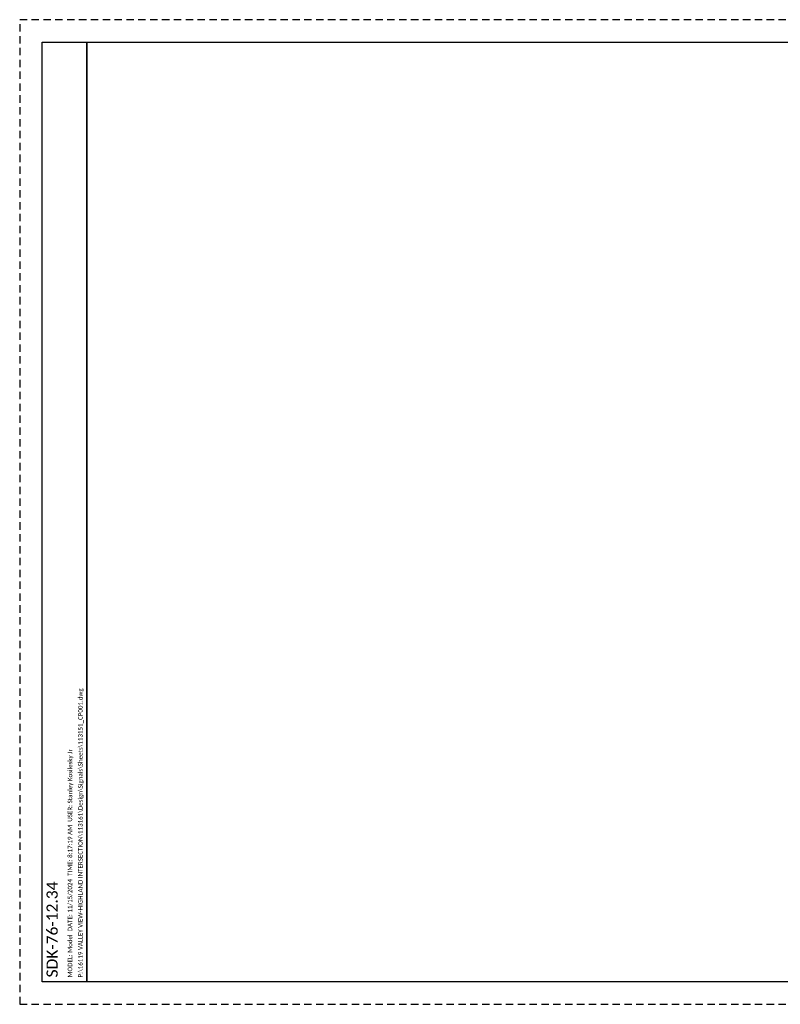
# Paper-space layout 'BG002' of a CAD drawing. Header units: feet. Extents: x 0 to 34, y 0 to 22.
# Tile 1 of 2: x 0 to 17, y 0 to 22. Entities that reach past the tile are written whole.
import ezdxf
from ezdxf.enums import TextEntityAlignment as Align

# ---------------------------------------------------------------- set-up
doc = ezdxf.new("R2010")
doc.units = ezdxf.units.FT
doc.header["$MEASUREMENT"] = 0
doc.linetypes.add('OhDOT_USTN3', pattern=[0.22, 0.165, -0.055])
for name, color, linetype in [('SH_Border', 7, 'Continuous'), ('SH_Cut_Line', 7, 'OhDOT_USTN3'), ('SH_Data', 7, 'Continuous'), ('SH_Text', 7, 'Continuous')]:
    doc.layers.add(name, color=color, linetype=linetype)
doc.styles.add('P_Straight_Normal', font='calibri.ttf', dxfattribs={"height": 0.14})
doc.styles.add('P_Straight_Title', font='calibri.ttf', dxfattribs={"height": 0.2})
doc.styles.add('Style-Calibri', font='calibri.ttf')

# ---------------------------------------------------------------- blocks, each defined once
blk = doc.blocks.new('ODOT Border-1 Line-North Arrow-Scale')
at = {"layer": 'SH_Border', "flags": 128}
for points in [[(0.5, 21.5), (1.5, 21.5), (1.5, 0.5), (0.5, 0.5)], [(1.5, 21.5), (33.5, 21.5), (33.5, 0.5), (1.5, 0.5)]]:
    blk.add_lwpolyline(points, close=True, dxfattribs=at)
at = {"layer": 'SH_Cut_Line', "flags": 128}
blk.add_lwpolyline([(0, 0), (34, 0), (34, 22), (0, 22)], close=True, dxfattribs=at)
at = {"layer": 'SH_Border', "linetype": 'Continuous', "lineweight": 0, "insert": (1.433, 0.6), "char_height": 0.1, "attachment_point": 7, "rotation": 90, "line_spacing_factor": 0.696338, "style": 'Style-Calibri'}
blk.add_mtext('MODEL: Model  DATE: 11/15/2024  TIME: 8:17:19 AM  USER: Stanley Kosilesky Jr\\P\\PP:\\\\16119 VALLEY VIEW-HIGHLAND INTERSECTION\\\\113161\\\\Design\\\\Signals\\\\Sheets\\\\113151_CP001.dwg', dxfattribs=at)
at = {"layer": 'SH_Text'}
for tag, height, rotation, style, p in [('0', 0.14, 90, 'P_Straight_Normal', (33.284, 19.72)), ('0', 0.14, 90, 'P_Straight_Normal', (32.84, 18.77)), ('0', 0.14, 90, 'P_Straight_Normal', (33.284, 18.241)), ('SHEET-TITLE&DESCRIPTION', 0.25, 90, 'P_Straight_Title', (32.75, 11)), ('XXX', 0.14, 0.14, 'P_Straight_Normal', (32.25, 1.652)), ('MM/DD/YY', 0.14, 0.14, 'P_Straight_Normal', (33.025, 1.652))]:
    blk.add_attdef(tag, text='', height=height, rotation=rotation, dxfattribs=dict(at, style=style)).set_placement(p, align=Align.MIDDLE_CENTER)
at = {"layer": 'SH_Text', "style": 'P_Straight_Normal'}
blk.add_attdef('CTY-IR-##.##2', text='', height=0.25, rotation=90, dxfattribs=at).set_placement((0.6, 0.6), align=Align.TOP_LEFT)
for tag, p in [('XXX', (32.75, 2.152)), ('PID', (32.75, 1.152)), ('SHEET-NO.', (32.375, 0.652)), ('SHEET-TOTAL', (33.125, 0.652))]:
    blk.add_attdef(tag, text='', height=0.14, dxfattribs=at).set_placement(p, align=Align.MIDDLE_CENTER)

psp = doc.layouts.new('BG002')

# ---------------------------------------------------------------- block references
at = {"layer": 'SH_Data'}
ref = psp.add_blockref('ODOT Border-1 Line-North Arrow-Scale', (0, 0), dxfattribs=at)
ref.add_attrib('CTY-IR-##.##2', 'SDK-76-12.34', dxfattribs={"layer": 'SH_Text', "height": 0.25, "rotation": 90, "style": 'P_Straight_Normal'}).set_placement((0.6, 0.6), align=Align.TOP_LEFT)

doc.saveas('drawing.dxf')
